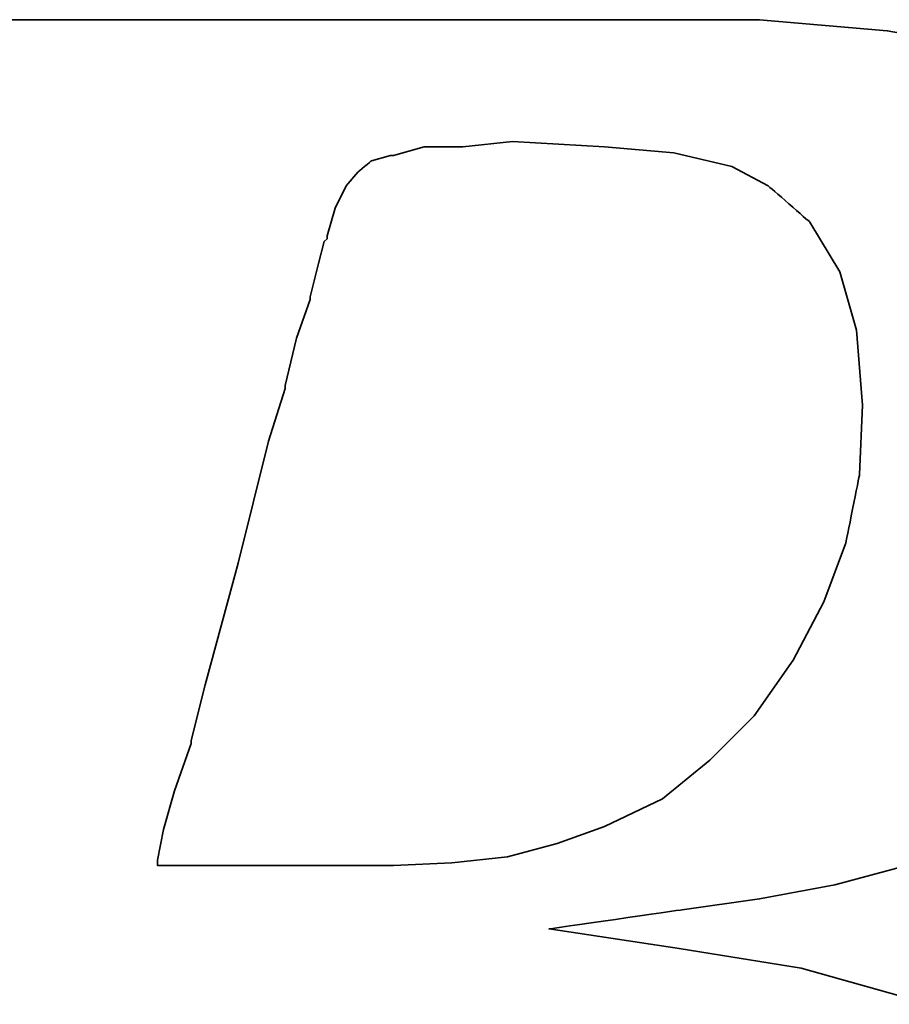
# Model space of a CAD drawing. Header units: millimetres. Extents: x 293 to 531, y -109 to -36.
# Tile 31 of 53: x 465.725 to 466.411, y -85.424 to -84.648. Entities that reach past the tile are written whole.
import ezdxf

# ---------------------------------------------------------------- set-up
doc = ezdxf.new("R2010")
doc.units = ezdxf.units.MM
doc.header["$LTSCALE"] = 0.1
doc.layers.add('DIM', color=4, linetype='CONTINUOUS')
doc.layers.add('layer 1', color=7, linetype='CONTINUOUS')

# ---------------------------------------------------------------- blocks, each defined once
blk = doc.blocks.new('TBI MOTION logo(完整正式版)')
at = {"layer": 'layer 1', "color": 22, "lineweight": 35}
for points, knots in [([(-64.65375, -6.86375), (-64.65375, -6.86375), (-64.84375, -7.29625), (-64.84375, -7.29625), (-64.84375, -7.29625), (-64.84375, -7.29625), (-64.86875, -7.34375), (-64.86875, -7.34375), (-64.86875, -7.34375), (-64.86875, -7.34375), (-64.86875, -7.36875), (-64.86875, -7.36875), (-64.86875, -7.36875), (-64.86875, -7.36875), (-65.15375, -7.65375), (-65.15375, -7.65375), (-65.15375, -7.65375), (-65.15375, -7.65375), (-65.17875, -7.65375), (-65.17875, -7.65375), (-65.17875, -7.65375), (-65.17875, -7.65375), (-65.20375, -7.67875), (-65.20375, -7.67875), (-65.20375, -7.67875), (-65.20375, -7.67875), (-65.58875, -7.87125), (-65.58875, -7.87125), (-65.58875, -7.87125), (-65.58875, -7.87125), (-65.63375, -7.87125), (-65.63375, -7.87125), (-65.63375, -7.87125), (-65.63375, -7.87125), (-65.65875, -7.89375), (-65.65875, -7.89375), (-65.65875, -7.89375), (-65.65875, -7.89375), (-66.09375, -7.94375), (-66.09375, -7.94375), (-66.09375, -7.94375), (-66.09375, -7.94375), (-66.11375, -7.94375), (-66.11375, -7.94375), (-66.11375, -7.94375), (-66.11375, -7.94375), (-66.16375, -7.94375), (-66.16375, -7.94375), (-66.16375, -7.94375), (-66.16375, -7.94375), (-66.30875, -7.94375), (-66.30875, -7.94375), (-66.30875, -7.94375), (-66.30875, -7.94375), (-66.69375, -7.94375), (-66.69375, -7.94375), (-66.69375, -7.94375), (-66.69375, -7.94375), (-67.07375, -7.94375), (-67.07375, -7.94375), (-67.07375, -7.94375), (-67.07375, -7.94375), (-67.12375, -7.94375), (-67.12375, -7.94375), (-67.12375, -7.94375), (-67.12375, -7.94375), (-67.12375, -7.96625), (-67.12375, -7.96625), (-67.12375, -7.96625), (-67.12375, -7.96625), (-67.14875, -7.99125), (-67.14875, -7.99125), (-67.14875, -7.99125), (-67.14875, -7.99125), (-67.24375, -8.34875), (-67.24375, -8.34875), (-67.24375, -8.34875), (-67.24375, -8.34875), (-67.31375, -8.68625), (-67.31375, -8.68625), (-67.31375, -8.68625), (-67.31375, -8.68625), (-67.26875, -8.68625), (-67.26875, -8.68625), (-67.26875, -8.68625), (-67.26875, -8.68625), (-67.07375, -8.68625), (-67.07375, -8.68625), (-67.07375, -8.68625), (-67.07375, -8.68625), (-66.54875, -8.68625), (-66.54875, -8.68625), (-66.54875, -8.68625), (-66.54875, -8.68625), (-65.82625, -8.68625), (-65.82625, -8.68625), (-65.82625, -8.68625), (-65.82625, -8.68625), (-65.01375, -8.68625), (-65.01375, -8.68625), (-65.01375, -8.68625), (-65.01375, -8.68625), (-64.05375, -8.68625), (-64.05375, -8.68625), (-64.05375, -8.68625), (-64.05375, -8.68625), (-62.08375, -8.68625), (-62.08375, -8.68625), (-62.08375, -8.68625), (-62.08375, -8.68625), (-60.06875, -8.68625), (-60.06875, -8.68625), (-60.06875, -8.68625), (-60.06875, -8.68625), (-59.10875, -8.68625), (-59.10875, -8.68625), (-59.10875, -8.68625), (-59.10875, -8.68625), (-58.29375, -8.68625), (-58.29375, -8.68625), (-58.29375, -8.68625), (-58.29375, -8.68625), (-57.57375, -8.68625), (-57.57375, -8.68625), (-57.57375, -8.68625), (-57.57375, -8.68625), (-57.04875, -8.68625), (-57.04875, -8.68625), (-57.04875, -8.68625), (-57.04875, -8.68625), (-56.85375, -8.68625), (-56.85375, -8.68625), (-56.85375, -8.68625), (-56.85375, -8.68625), (-56.70875, -8.68625), (-56.70875, -8.68625), (-56.70875, -8.68625), (-56.70875, -8.68625), (-56.61375, -8.68625), (-56.61375, -8.68625), (-56.61375, -8.68625), (-56.61375, -8.68625), (-56.56875, -8.68625), (-56.56875, -8.68625), (-56.56875, -8.68625), (-56.56875, -8.68625), (-55.65375, -8.63875), (-55.65375, -8.63875), (-55.65375, -8.63875), (-55.65375, -8.63875), (-54.76875, -8.51875), (-54.76875, -8.51875), (-54.76875, -8.51875), (-54.76875, -8.51875), (-53.90375, -8.30375), (-53.90375, -8.30375), (-53.90375, -8.30375), (-53.90375, -8.30375), (-53.08875, -8.03875), (-53.08875, -8.03875), (-53.08875, -8.03875), (-53.08875, -8.03875), (-52.34375, -7.65375), (-52.34375, -7.65375), (-52.34375, -7.65375), (-52.34375, -7.65375), (-51.69875, -7.29625), (-51.69875, -7.29625), (-51.69875, -7.29625), (-51.69875, -7.29625), (-51.21875, -6.91125), (-51.21875, -6.91125), (-51.21875, -6.91125), (-51.21875, -6.91125), (-50.83375, -6.50375), (-50.83375, -6.50375), (-50.83375, -6.50375), (-50.83375, -6.50375), (-50.44875, -5.94875), (-50.44875, -5.94875), (-50.44875, -5.94875), (-50.44875, -5.94875), (-50.13875, -5.30375), (-50.13875, -5.30375), (-50.13875, -5.30375), (-50.13875, -5.30375), (-49.99375, -4.65375), (-49.99375, -4.65375), (-49.99375, -4.65375), (-49.99375, -4.65375), (-49.92375, -3.98375), (-49.92375, -3.98375), (-49.92375, -3.98375), (-49.92375, -3.98375), (-49.99375, -3.19374), (-49.99375, -3.19374), (-49.99375, -3.19374), (-49.99375, -3.19374), (-50.23374, -2.44874), (-50.23374, -2.44874), (-50.23374, -2.44874), (-50.23374, -2.44874), (-50.59375, -1.87374), (-50.59375, -1.87374), (-50.59375, -1.87374), (-50.59375, -1.87374), (-51.09875, -1.31874), (-51.09875, -1.31874), (-51.09875, -1.31874), (-51.09875, -1.31874), (-51.74375, -0.81875), (-51.74375, -0.81875), (-51.74375, -0.81875), (-51.74375, -0.81875), (-52.53875, -0.48125), (-52.53875, -0.48125), (-52.53875, -0.48125), (-52.53875, -0.48125), (-53.47375, -0.21875), (-53.47375, -0.21875), (-53.47375, -0.21875), (-53.47375, -0.21875), (-54.52875, -0.04874), (-54.52875, -0.04874), (-54.52875, -0.04874), (-54.52875, -0.04874), (-55.65375, 0.12125), (-55.65375, 0.12125), (-55.65375, 0.12125), (-55.65375, 0.12125), (-54.50375, 0.28624), (-54.50375, 0.28624), (-54.50375, 0.28624), (-54.50375, 0.28624), (-53.83375, 0.38124), (-53.83375, 0.38124), (-53.83375, 0.38124), (-53.83375, 0.38124), (-53.18375, 0.50125), (-53.18375, 0.50125), (-53.18375, 0.50125), (-53.18375, 0.50125), (-52.55875, 0.66874), (-52.55875, 0.66874), (-52.55875, 0.66874), (-52.55875, 0.66874), (-52.03375, 0.86124), (-52.03375, 0.86124), (-52.03375, 0.86124), (-52.03375, 0.86124), (-51.50374, 1.03124), (-51.50374, 1.03124), (-51.50374, 1.03124), (-51.50374, 1.03124), (-51.09875, 1.27125), (-51.09875, 1.27125), (-51.09875, 1.27125), (-51.09875, 1.27125), (-50.71375, 1.48624), (-50.71375, 1.48624), (-50.71375, 1.48624), (-50.71375, 1.48624), (-50.37625, 1.77625), (-50.37625, 1.77625), (-50.37625, 1.77625), (-50.37625, 1.77625), (-49.82375, 2.37625), (-49.82375, 2.37625), (-49.82375, 2.37625), (-49.82375, 2.37625), (-49.41875, 2.99625), (-49.41875, 2.99625), (-49.41875, 2.99625), (-49.41875, 2.99625), (-49.22375, 3.76625), (-49.22375, 3.76625), (-49.22375, 3.76625), (-49.22375, 3.76625), (-49.15375, 4.50874), (-49.15375, 4.50874), (-49.15375, 4.50874), (-49.15375, 4.50874), (-49.20375, 5.25125), (-49.20375, 5.25125), (-49.20375, 5.25125), (-49.20375, 5.25125), (-49.41875, 5.92625), (-49.41875, 5.92625), (-49.41875, 5.92625), (-49.41875, 5.92625), (-49.77875, 6.47625), (-49.77875, 6.47625), (-49.77875, 6.47625), (-49.77875, 6.47625), (-50.33125, 7.02624), (-50.33125, 7.02624), (-50.33125, 7.02624), (-50.33125, 7.02624), (-51.00125, 7.43625), (-51.00125, 7.43625), (-51.00125, 7.43625), (-51.00125, 7.43625), (-51.79375, 7.72625), (-51.79375, 7.72625), (-51.79375, 7.72625), (-51.79375, 7.72625), (-52.72875, 7.89124), (-52.72875, 7.89124), (-52.72875, 7.89124), (-52.72875, 7.89124), (-53.83375, 7.98625), (-53.83375, 7.98625), (-53.83375, 7.98625), (-53.83375, 7.98625), (-53.92875, 7.98625), (-53.92875, 7.98625), (-53.92875, 7.98625), (-53.92875, 7.98625), (-54.26375, 7.98625), (-54.26375, 7.98625), (-54.26375, 7.98625), (-54.26375, 7.98625), (-54.74375, 7.98625), (-54.74375, 7.98625), (-54.74375, 7.98625), (-54.74375, 7.98625), (-55.36875, 7.98625), (-55.36875, 7.98625), (-55.36875, 7.98625), (-55.36875, 7.98625), (-56.13375, 7.98625), (-56.13375, 7.98625), (-56.13375, 7.98625), (-56.13375, 7.98625), (-56.94875, 7.98625), (-56.94875, 7.98625), (-56.94875, 7.98625), (-56.94875, 7.98625), (-58.77625, 7.98625), (-58.77625, 7.98625), (-58.77625, 7.98625), (-58.77625, 7.98625), (-60.59875, 7.98625), (-60.59875, 7.98625), (-60.59875, 7.98625), (-60.59875, 7.98625), (-61.41375, 7.98625), (-61.41375, 7.98625), (-61.41375, 7.98625), (-61.41375, 7.98625), (-62.17875, 7.98625), (-62.17875, 7.98625), (-62.17875, 7.98625), (-62.17875, 7.98625), (-62.80375, 7.98625), (-62.80375, 7.98625), (-62.80375, 7.98625), (-62.80375, 7.98625), (-63.30625, 7.98625), (-63.30625, 7.98625), (-63.30625, 7.98625), (-63.30625, 7.98625), (-63.57375, 7.98625), (-63.57375, 7.98625), (-63.57375, 7.98625), (-63.57375, 7.98625), (-63.57375, 7.96375), (-63.57375, 7.96375), (-63.57375, 7.96375), (-63.57375, 7.96375), (-63.59875, 7.94125), (-63.59875, 7.94125), (-63.59875, 7.94125), (-63.59875, 7.94125), (-63.69375, 7.55625), (-63.69375, 7.55625), (-63.69375, 7.55625), (-63.69375, 7.55625), (-63.76375, 7.24624), (-63.76375, 7.24624), (-63.76375, 7.24624), (-63.76375, 7.24624), (-63.23875, 7.24624), (-63.23875, 7.24624), (-63.23875, 7.24624), (-63.23875, 7.24624), (-62.75875, 7.24624), (-62.75875, 7.24624), (-62.75875, 7.24624), (-62.75875, 7.24624), (-62.61125, 7.24624), (-62.61125, 7.24624), (-62.61125, 7.24624), (-62.61125, 7.24624), (-62.56625, 7.24624), (-62.56625, 7.24624), (-62.56625, 7.24624), (-62.56625, 7.24624), (-62.22875, 7.24624), (-62.22875, 7.24624), (-62.22875, 7.24624), (-62.22875, 7.24624), (-62.20375, 7.24624), (-62.20375, 7.24624), (-62.20375, 7.24624), (-62.20375, 7.24624), (-62.17875, 7.21875), (-62.17875, 7.21875), (-62.17875, 7.21875), (-62.17875, 7.21875), (-61.96375, 7.17125), (-61.96375, 7.17125), (-61.96375, 7.17125), (-61.96375, 7.17125), (-61.72375, 7.12624), (-61.72375, 7.12624), (-61.72375, 7.12624), (-61.72375, 7.12624), (-61.70375, 7.12624), (-61.70375, 7.12624), (-61.70375, 7.12624), (-61.70375, 7.12624), (-61.55875, 7.07624), (-61.55875, 7.07624), (-61.55875, 7.07624), (-61.55875, 7.07624), (-61.50875, 7.07624), (-61.50875, 7.07624), (-61.50875, 7.07624), (-61.50875, 7.07624), (-61.48375, 7.02624), (-61.48375, 7.02624), (-61.48375, 7.02624), (-61.48375, 7.02624), (-61.31875, 6.83375), (-61.31875, 6.83375), (-61.31875, 6.83375), (-61.31875, 6.83375), (-61.29375, 6.81125), (-61.29375, 6.81125), (-61.29375, 6.81125), (-61.29375, 6.81125), (-61.29375, 6.78625), (-61.29375, 6.78625), (-61.29375, 6.78625), (-61.29375, 6.78625), (-61.19875, 6.50124), (-61.19875, 6.50124), (-61.19875, 6.50124), (-61.19875, 6.50124), (-61.17375, 6.45124), (-61.17375, 6.45124), (-61.17375, 6.45124), (-61.17375, 6.45124), (-61.19875, 6.40625), (-61.19875, 6.40625), (-61.19875, 6.40625), (-61.19875, 6.40625), (-61.26875, 5.99624), (-61.26875, 5.99624), (-61.26875, 5.99624), (-61.26875, 5.99624), (-61.26875, 5.85125), (-61.26875, 5.85125), (-61.26875, 5.85125), (-61.26875, 5.85125), (-61.26875, 5.82625), (-61.26875, 5.82625), (-61.26875, 5.82625), (-61.26875, 5.82625), (-61.29375, 5.80625), (-61.29375, 5.80625), (-61.29375, 5.80625), (-61.29375, 5.80625), (-61.34125, 5.66125), (-61.34125, 5.66125), (-61.34125, 5.66125), (-61.34125, 5.66125), (-61.41375, 5.44625), (-61.41375, 5.44625), (-61.41375, 5.44625), (-61.41375, 5.44625), (-61.48375, 5.15625), (-61.48375, 5.15625), (-61.48375, 5.15625), (-61.48375, 5.15625), (-61.58375, 4.82124), (-61.58375, 4.82124), (-61.58375, 4.82124), (-61.58375, 4.82124), (-61.79875, 4.00375), (-61.79875, 4.00375), (-61.79875, 4.00375), (-61.79875, 4.00375), (-62.05875, 2.99625), (-62.05875, 2.99625), (-62.05875, 2.99625), (-62.05875, 2.99625), (-62.34875, 1.91625), (-62.34875, 1.91625), (-62.34875, 1.91625), (-62.34875, 1.91625), (-62.97375, -0.41124), (-62.97375, -0.41124), (-62.97375, -0.41124), (-62.97375, -0.41124), (-63.59875, -2.75875), (-63.59875, -2.75875), (-63.59875, -2.75875), (-63.59875, -2.75875), (-63.88375, -3.86374), (-63.88375, -3.86374), (-63.88375, -3.86374), (-63.88375, -3.86374), (-64.14875, -4.82374), (-64.14875, -4.82374), (-64.14875, -4.82374), (-64.14875, -4.82374), (-64.36375, -5.64125), (-64.36375, -5.64125), (-64.36375, -5.64125), (-64.36375, -5.64125), (-64.43625, -5.97625), (-64.43625, -5.97625), (-64.43625, -5.97625), (-64.43625, -5.97625), (-64.50875, -6.28625), (-64.50875, -6.28625), (-64.50875, -6.28625), (-64.50875, -6.28625), (-64.50875, -6.30875), (-64.50875, -6.30875), (-64.50875, -6.30875), (-64.50875, -6.30875), (-64.57875, -6.50375), (-64.57875, -6.50375), (-64.57875, -6.50375), (-64.57875, -6.50375), (-64.62875, -6.69625), (-64.62875, -6.69625), (-64.62875, -6.69625), (-64.62875, -6.69625), (-64.62875, -6.76875), (-64.62875, -6.76875), (-64.62875, -6.76875), (-64.62875, -6.76875), (-64.62875, -6.81375), (-64.62875, -6.81375), (-64.62875, -6.81375), (-64.62875, -6.81375), (-64.62875, -6.83875), (-64.62875, -6.83875), (-64.62875, -6.83875), (-64.62875, -6.83875), (-64.65375, -6.86375), (-64.65375, -6.86375)], [0, 0, 0, 0, 0.0071942, 0.0071942, 0.0071942, 0.0071943, 0.0143885, 0.0143885, 0.0143885, 0.0143885, 0.0215827, 0.0215827, 0.0215827, 0.0215827, 0.028777, 0.028777, 0.028777, 0.028777, 0.0359712, 0.0359712, 0.0359712, 0.0359712, 0.0431655, 0.0431655, 0.0431655, 0.0431655, 0.0503597, 0.0503597, 0.0503597, 0.0503597, 0.057554, 0.057554, 0.057554, 0.057554, 0.0647482, 0.0647482, 0.0647482, 0.0647482, 0.0719424, 0.0719424, 0.0719424, 0.0719425, 0.0791367, 0.0791367, 0.0791367, 0.0791367, 0.0863309, 0.0863309, 0.0863309, 0.0863309, 0.0935252, 0.0935252, 0.0935252, 0.0935252, 0.1007194, 0.1007194, 0.1007194, 0.1007194, 0.1079137, 0.1079137, 0.1079137, 0.1079137, 0.1151079, 0.1151079, 0.1151079, 0.1151079, 0.1223022, 0.1223022, 0.1223022, 0.1223022, 0.1294964, 0.1294964, 0.1294964, 0.1294964, 0.1366906, 0.1366906, 0.1366906, 0.1366907, 0.1438849, 0.1438849, 0.1438849, 0.1438849, 0.1510791, 0.1510791, 0.1510791, 0.1510791, 0.1582734, 0.1582734, 0.1582734, 0.1582734, 0.1654676, 0.1654676, 0.1654676, 0.1654676, 0.1726619, 0.1726619, 0.1726619, 0.1726619, 0.1798561, 0.1798561, 0.1798561, 0.1798561, 0.1870504, 0.1870504, 0.1870504, 0.1870504, 0.1942446, 0.1942446, 0.1942446, 0.1942446, 0.2014388, 0.2014388, 0.2014388, 0.2014389, 0.2086331, 0.2086331, 0.2086331, 0.2086331, 0.2158273, 0.2158273, 0.2158273, 0.2158273, 0.2230216, 0.2230216, 0.2230216, 0.2230216, 0.2302158, 0.2302158, 0.2302158, 0.2302158, 0.2374101, 0.2374101, 0.2374101, 0.2374101, 0.2446043, 0.2446043, 0.2446043, 0.2446043, 0.2517986, 0.2517986, 0.2517986, 0.2517986, 0.2589928, 0.2589928, 0.2589928, 0.2589928, 0.2661871, 0.2661871, 0.2661871, 0.2661871, 0.2733813, 0.2733813, 0.2733813, 0.2733813, 0.2805755, 0.2805755, 0.2805755, 0.2805755, 0.2877698, 0.2877698, 0.2877698, 0.2877698, 0.294964, 0.294964, 0.294964, 0.294964, 0.3021583, 0.3021583, 0.3021583, 0.3021583, 0.3093525, 0.3093525, 0.3093525, 0.3093525, 0.3165468, 0.3165468, 0.3165468, 0.3165468, 0.323741, 0.323741, 0.323741, 0.323741, 0.3309353, 0.3309353, 0.3309353, 0.3309353, 0.3381295, 0.3381295, 0.3381295, 0.3381295, 0.3453237, 0.3453237, 0.3453237, 0.3453238, 0.352518, 0.352518, 0.352518, 0.352518, 0.3597122, 0.3597122, 0.3597122, 0.3597122, 0.3669065, 0.3669065, 0.3669065, 0.3669065, 0.3741007, 0.3741007, 0.3741007, 0.3741007, 0.381295, 0.381295, 0.381295, 0.381295, 0.3884892, 0.3884892, 0.3884892, 0.3884892, 0.3956835, 0.3956835, 0.3956835, 0.3956835, 0.4028777, 0.4028777, 0.4028777, 0.4028777, 0.4100719, 0.4100719, 0.4100719, 0.410072, 0.4172662, 0.4172662, 0.4172662, 0.4172662, 0.4244604, 0.4244604, 0.4244604, 0.4244604, 0.4316547, 0.4316547, 0.4316547, 0.4316547, 0.4388489, 0.4388489, 0.4388489, 0.4388489, 0.4460432, 0.4460432, 0.4460432, 0.4460432, 0.4532374, 0.4532374, 0.4532374, 0.4532374, 0.4604317, 0.4604317, 0.4604317, 0.4604317, 0.4676259, 0.4676259, 0.4676259, 0.4676259, 0.4748201, 0.4748201, 0.4748201, 0.4748202, 0.4820144, 0.4820144, 0.4820144, 0.4820144, 0.4892086, 0.4892086, 0.4892086, 0.4892086, 0.4964029, 0.4964029, 0.4964029, 0.4964029, 0.5035971, 0.5035971, 0.5035971, 0.5035971, 0.5107914, 0.5107914, 0.5107914, 0.5107914, 0.5179856, 0.5179856, 0.5179856, 0.5179856, 0.5251799, 0.5251799, 0.5251799, 0.5251799, 0.5323741, 0.5323741, 0.5323741, 0.5323741, 0.5395683, 0.5395683, 0.5395683, 0.5395684, 0.5467626, 0.5467626, 0.5467626, 0.5467626, 0.5539568, 0.5539568, 0.5539568, 0.5539568, 0.5611511, 0.5611511, 0.5611511, 0.5611511, 0.5683453, 0.5683453, 0.5683453, 0.5683453, 0.5755396, 0.5755396, 0.5755396, 0.5755396, 0.5827338, 0.5827338, 0.5827338, 0.5827338, 0.5899281, 0.5899281, 0.5899281, 0.5899281, 0.5971223, 0.5971223, 0.5971223, 0.5971223, 0.6043165, 0.6043165, 0.6043165, 0.6043166, 0.6115108, 0.6115108, 0.6115108, 0.6115108, 0.618705, 0.618705, 0.618705, 0.618705, 0.6258993, 0.6258993, 0.6258993, 0.6258993, 0.6330935, 0.6330935, 0.6330935, 0.6330935, 0.6402878, 0.6402878, 0.6402878, 0.6402878, 0.647482, 0.647482, 0.647482, 0.647482, 0.6546763, 0.6546763, 0.6546763, 0.6546763, 0.6618705, 0.6618705, 0.6618705, 0.6618705, 0.6690647, 0.6690647, 0.6690647, 0.6690648, 0.676259, 0.676259, 0.676259, 0.676259, 0.6834532, 0.6834532, 0.6834532, 0.6834532, 0.6906475, 0.6906475, 0.6906475, 0.6906475, 0.6978417, 0.6978417, 0.6978417, 0.6978417, 0.705036, 0.705036, 0.705036, 0.705036, 0.7122302, 0.7122302, 0.7122302, 0.7122302, 0.7194245, 0.7194245, 0.7194245, 0.7194245, 0.7266187, 0.7266187, 0.7266187, 0.7266187, 0.7338129, 0.7338129, 0.7338129, 0.733813, 0.7410072, 0.7410072, 0.7410072, 0.7410072, 0.7482014, 0.7482014, 0.7482014, 0.7482014, 0.7553957, 0.7553957, 0.7553957, 0.7553957, 0.7625899, 0.7625899, 0.7625899, 0.7625899, 0.7697842, 0.7697842, 0.7697842, 0.7697842, 0.7769784, 0.7769784, 0.7769784, 0.7769784, 0.7841727, 0.7841727, 0.7841727, 0.7841727, 0.7913669, 0.7913669, 0.7913669, 0.7913669, 0.7985612, 0.7985612, 0.7985612, 0.7985612, 0.8057554, 0.8057554, 0.8057554, 0.8057554, 0.8129496, 0.8129496, 0.8129496, 0.8129497, 0.8201439, 0.8201439, 0.8201439, 0.8201439, 0.8273381, 0.8273381, 0.8273381, 0.8273381, 0.8345324, 0.8345324, 0.8345324, 0.8345324, 0.8417266, 0.8417266, 0.8417266, 0.8417266, 0.8489209, 0.8489209, 0.8489209, 0.8489209, 0.8561151, 0.8561151, 0.8561151, 0.8561151, 0.8633094, 0.8633094, 0.8633094, 0.8633094, 0.8705036, 0.8705036, 0.8705036, 0.8705036, 0.8776978, 0.8776978, 0.8776978, 0.8776979, 0.8848921, 0.8848921, 0.8848921, 0.8848921, 0.8920863, 0.8920863, 0.8920863, 0.8920863, 0.8992806, 0.8992806, 0.8992806, 0.8992806, 0.9064748, 0.9064748, 0.9064748, 0.9064748, 0.9136691, 0.9136691, 0.9136691, 0.9136691, 0.9208633, 0.9208633, 0.9208633, 0.9208633, 0.9280576, 0.9280576, 0.9280576, 0.9280576, 0.9352518, 0.9352518, 0.9352518, 0.9352518, 0.942446, 0.942446, 0.942446, 0.9424461, 0.9496403, 0.9496403, 0.9496403, 0.9496403, 0.9568345, 0.9568345, 0.9568345, 0.9568345, 0.9640288, 0.9640288, 0.9640288, 0.9640288, 0.971223, 0.971223, 0.971223, 0.971223, 0.9784173, 0.9784173, 0.9784173, 0.9784173, 0.9856115, 0.9856115, 0.9856115, 0.9856115, 0.9928058, 0.9928058, 0.9928058, 0.9928058, 1, 1, 1, 1]), ([(-57.50375, 6.35625), (-57.50375, 6.35625), (-57.57375, 6.11625), (-57.57375, 6.11625), (-57.57375, 6.11625), (-57.57375, 6.11625), (-57.57375, 6.09125), (-57.57375, 6.09125), (-57.57375, 6.09125), (-57.57375, 6.09125), (-57.59875, 6.06625), (-57.59875, 6.06625), (-57.59875, 6.06625), (-57.59875, 6.06625), (-57.64875, 5.87625), (-57.64875, 5.87625), (-57.64875, 5.87625), (-57.64875, 5.87625), (-57.71875, 5.58875), (-57.71875, 5.58875), (-57.71875, 5.58875), (-57.71875, 5.58875), (-57.71875, 5.56625), (-57.71875, 5.56625), (-57.71875, 5.56625), (-57.71875, 5.56625), (-57.83875, 5.23125), (-57.83875, 5.23125), (-57.83875, 5.23125), (-57.83875, 5.23125), (-57.93625, 4.82124), (-57.93625, 4.82124), (-57.93625, 4.82124), (-57.93625, 4.82124), (-57.93625, 4.79624), (-57.93625, 4.79624), (-57.93625, 4.79624), (-57.93625, 4.79624), (-58.07875, 4.34125), (-58.07875, 4.34125), (-58.07875, 4.34125), (-58.07875, 4.34125), (-58.34375, 3.28625), (-58.34375, 3.28625), (-58.34375, 3.28625), (-58.34375, 3.28625), (-58.62875, 2.23124), (-58.62875, 2.23124), (-58.62875, 2.23124), (-58.62875, 2.23124), (-58.74875, 1.75125), (-58.74875, 1.75125), (-58.74875, 1.75125), (-58.74875, 1.75125), (-58.74875, 1.72625), (-58.74875, 1.72625), (-58.74875, 1.72625), (-58.74875, 1.72625), (-58.89375, 1.31625), (-58.89375, 1.31625), (-58.89375, 1.31625), (-58.89375, 1.31625), (-58.98875, 0.98124), (-58.98875, 0.98124), (-58.98875, 0.98124), (-58.98875, 0.98124), (-59.03875, 0.71625), (-59.03875, 0.71625), (-59.03875, 0.71625), (-59.03875, 0.71625), (-59.03875, 0.66874), (-59.03875, 0.66874), (-59.03875, 0.66874), (-59.03875, 0.66874), (-58.91875, 0.66874), (-58.91875, 0.66874), (-58.91875, 0.66874), (-58.91875, 0.66874), (-58.53375, 0.66874), (-58.53375, 0.66874), (-58.53375, 0.66874), (-58.53375, 0.66874), (-58.10375, 0.66874), (-58.10375, 0.66874), (-58.10375, 0.66874), (-58.10375, 0.66874), (-57.66875, 0.66874), (-57.66875, 0.66874), (-57.66875, 0.66874), (-57.66875, 0.66874), (-57.33375, 0.66874), (-57.33375, 0.66874), (-57.33375, 0.66874), (-57.33375, 0.66874), (-57.09375, 0.66874), (-57.09375, 0.66874), (-57.09375, 0.66874), (-57.09375, 0.66874), (-56.99875, 0.66874), (-56.99875, 0.66874), (-56.99875, 0.66874), (-56.99875, 0.66874), (-56.49375, 0.69374), (-56.49375, 0.69374), (-56.49375, 0.69374), (-56.49375, 0.69374), (-56.01375, 0.74374), (-56.01375, 0.74374), (-56.01375, 0.74374), (-56.01375, 0.74374), (-55.58375, 0.86124), (-55.58375, 0.86124), (-55.58375, 0.86124), (-55.58375, 0.86124), (-55.17375, 1.00624), (-55.17375, 1.00624), (-55.17375, 1.00624), (-55.17375, 1.00624), (-54.67375, 1.24625), (-54.67375, 1.24625), (-54.67375, 1.24625), (-54.67375, 1.24625), (-54.26375, 1.58124), (-54.26375, 1.58124), (-54.26375, 1.58124), (-54.26375, 1.58124), (-53.87875, 1.96374), (-53.87875, 1.96374), (-53.87875, 1.96374), (-53.87875, 1.96374), (-53.54375, 2.44625), (-53.54375, 2.44625), (-53.54375, 2.44625), (-53.54375, 2.44625), (-53.27875, 2.95125), (-53.27875, 2.95125), (-53.27875, 2.95125), (-53.27875, 2.95125), (-53.08875, 3.45124), (-53.08875, 3.45124), (-53.08875, 3.45124), (-53.08875, 3.45124), (-52.96875, 4.05124), (-52.96875, 4.05124), (-52.96875, 4.05124), (-52.96875, 4.05124), (-52.94375, 4.65125), (-52.94375, 4.65125), (-52.94375, 4.65125), (-52.94375, 4.65125), (-52.99375, 5.30125), (-52.99375, 5.30125), (-52.99375, 5.30125), (-52.99375, 5.30125), (-53.13875, 5.80625), (-53.13875, 5.80625), (-53.13875, 5.80625), (-53.13875, 5.80625), (-53.39875, 6.23625), (-53.39875, 6.23625), (-53.39875, 6.23625), (-53.39875, 6.23625), (-53.75875, 6.54875), (-53.75875, 6.54875), (-53.75875, 6.54875), (-53.75875, 6.54875), (-54.07375, 6.71625), (-54.07375, 6.71625), (-54.07375, 6.71625), (-54.07375, 6.71625), (-54.57375, 6.83375), (-54.57375, 6.83375), (-54.57375, 6.83375), (-54.57375, 6.83375), (-55.17375, 6.88625), (-55.17375, 6.88625), (-55.17375, 6.88625), (-55.17375, 6.88625), (-55.96875, 6.93125), (-55.96875, 6.93125), (-55.96875, 6.93125), (-55.96875, 6.93125), (-56.39875, 6.88625), (-56.39875, 6.88625), (-56.39875, 6.88625), (-56.39875, 6.88625), (-56.42125, 6.88625), (-56.42125, 6.88625), (-56.42125, 6.88625), (-56.42125, 6.88625), (-56.73375, 6.88625), (-56.73375, 6.88625), (-56.73375, 6.88625), (-56.73375, 6.88625), (-56.99875, 6.81125), (-56.99875, 6.81125), (-56.99875, 6.81125), (-56.99875, 6.81125), (-57.02375, 6.81125), (-57.02375, 6.81125), (-57.02375, 6.81125), (-57.02375, 6.81125), (-57.18875, 6.76625), (-57.18875, 6.76625), (-57.18875, 6.76625), (-57.18875, 6.76625), (-57.30875, 6.66625), (-57.30875, 6.66625), (-57.30875, 6.66625), (-57.30875, 6.66625), (-57.40875, 6.54875), (-57.40875, 6.54875), (-57.40875, 6.54875), (-57.40875, 6.54875), (-57.50375, 6.35625), (-57.50375, 6.35625)], [0, 0, 0, 0, 0.0185185, 0.0185185, 0.0185185, 0.0185185, 0.037037, 0.037037, 0.037037, 0.037037, 0.0555556, 0.0555556, 0.0555556, 0.0555556, 0.0740741, 0.0740741, 0.0740741, 0.0740741, 0.0925926, 0.0925926, 0.0925926, 0.0925926, 0.1111111, 0.1111111, 0.1111111, 0.1111111, 0.1296296, 0.1296296, 0.1296296, 0.1296296, 0.1481481, 0.1481481, 0.1481481, 0.1481482, 0.1666667, 0.1666667, 0.1666667, 0.1666667, 0.1851852, 0.1851852, 0.1851852, 0.1851852, 0.2037037, 0.2037037, 0.2037037, 0.2037037, 0.2222222, 0.2222222, 0.2222222, 0.2222222, 0.2407407, 0.2407407, 0.2407407, 0.2407408, 0.2592593, 0.2592593, 0.2592593, 0.2592593, 0.2777778, 0.2777778, 0.2777778, 0.2777778, 0.2962963, 0.2962963, 0.2962963, 0.2962963, 0.3148148, 0.3148148, 0.3148148, 0.3148148, 0.3333333, 0.3333333, 0.3333333, 0.3333333, 0.3518519, 0.3518519, 0.3518519, 0.3518519, 0.3703704, 0.3703704, 0.3703704, 0.3703704, 0.3888889, 0.3888889, 0.3888889, 0.3888889, 0.4074074, 0.4074074, 0.4074074, 0.4074074, 0.4259259, 0.4259259, 0.4259259, 0.4259259, 0.4444444, 0.4444444, 0.4444444, 0.4444445, 0.462963, 0.462963, 0.462963, 0.462963, 0.4814815, 0.4814815, 0.4814815, 0.4814815, 0.5, 0.5, 0.5, 0.5, 0.5185185, 0.5185185, 0.5185185, 0.5185185, 0.537037, 0.537037, 0.537037, 0.537037, 0.5555556, 0.5555556, 0.5555556, 0.5555556, 0.5740741, 0.5740741, 0.5740741, 0.5740741, 0.5925926, 0.5925926, 0.5925926, 0.5925926, 0.6111111, 0.6111111, 0.6111111, 0.6111111, 0.6296296, 0.6296296, 0.6296296, 0.6296296, 0.6481481, 0.6481481, 0.6481481, 0.6481482, 0.6666667, 0.6666667, 0.6666667, 0.6666667, 0.6851852, 0.6851852, 0.6851852, 0.6851852, 0.7037037, 0.7037037, 0.7037037, 0.7037037, 0.7222222, 0.7222222, 0.7222222, 0.7222222, 0.7407407, 0.7407407, 0.7407407, 0.7407408, 0.7592593, 0.7592593, 0.7592593, 0.7592593, 0.7777778, 0.7777778, 0.7777778, 0.7777778, 0.7962963, 0.7962963, 0.7962963, 0.7962963, 0.8148148, 0.8148148, 0.8148148, 0.8148148, 0.8333333, 0.8333333, 0.8333333, 0.8333333, 0.8518519, 0.8518519, 0.8518519, 0.8518519, 0.8703704, 0.8703704, 0.8703704, 0.8703704, 0.8888889, 0.8888889, 0.8888889, 0.8888889, 0.9074074, 0.9074074, 0.9074074, 0.9074074, 0.9259259, 0.9259259, 0.9259259, 0.9259259, 0.9444444, 0.9444444, 0.9444444, 0.9444445, 0.962963, 0.962963, 0.962963, 0.962963, 0.9814815, 0.9814815, 0.9814815, 0.9814815, 1, 1, 1, 1])]:
    blk.add_open_spline(points, degree=3, knots=knots, dxfattribs=at)

msp = doc.modelspace()

# ---------------------------------------------------------------- block references
at = {"layer": 'DIM', "color": 0, "xscale": 0.0912171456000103, "yscale": 0.0912171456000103, "zscale": 0.0912171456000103}
msp.add_blockref('TBI MOTION logo(完整正式版)', (471.21947, -85.37607), dxfattribs=at)

doc.saveas('drawing.dxf')
